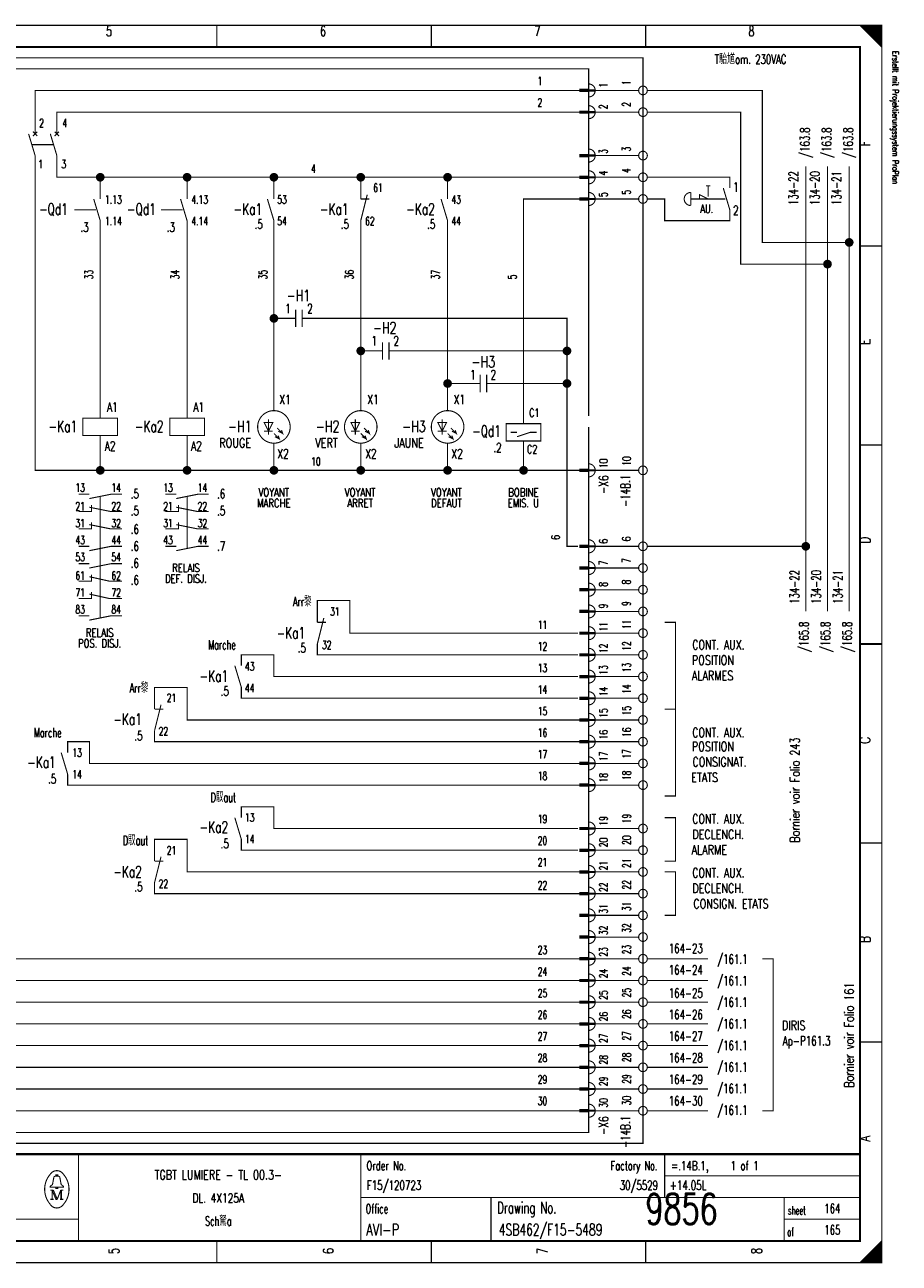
# Model space of a CAD drawing. Header units: centimetres. Extents: x 0 to 491, y -1040 to 69.
# Tile 71 of 181: x 221 to 241, y -640 to -611. Entities that reach past the tile are written whole.
import ezdxf
from ezdxf.enums import TextEntityAlignment as Align

# ---------------------------------------------------------------- set-up
doc = ezdxf.new("R2010")
doc.units = ezdxf.units.CM
doc.header["$MEASUREMENT"] = 0
doc.linetypes.add('GESTRICHELT', pattern=[3.75, 3, -0.75])
doc.layers.get('0').update_dxf_attribs({"color": 9, "linetype": 'CONTINUOUS'})
doc.layers.add('0L', color=7, linetype='CONTINUOUS')
doc.styles.get("Standard").update_dxf_attribs({"font": 'romans.shx', "bigfont": 'TXT.shx'})

# ---------------------------------------------------------------- blocks, each defined once
blk = doc.blocks.new('BCIRCLE_FILLED')
at = {"color": 0, "linetype": 'Continuous', "const_width": 1, "flags": 128}
blk.add_lwpolyline([(0.5, 0, 1), (-0.5, 0, 1)], format="xyb", close=True, dxfattribs=at)

msp = doc.modelspace()

# ---------------------------------------------------------------- linework, layer by layer
at = {"color": 0, "const_width": 0.025, "flags": 128}
for points in [[(200, -625.75), (200, -611.5), (240.5, -611.5), (240.5, -640), (200, -640), (200, -625.75)], [(240, -611.5), (240.5, -612), (240.475, -611.975), (240.475, -611.5), (240.45, -611.5), (240.45, -611.95), (240.425, -611.925), (240.425, -611.5), (240.4, -611.5), (240.4, -611.9), (240.375, -611.875), (240.375, -611.5), (240.35, -611.5), (240.35, -611.85), (240.325, -611.825)], [(240.15, -611.65), (240.15, -611.5), (240.125, -611.5), (240.125, -611.625), (240.1, -611.6), (240.1, -611.5), (240.075, -611.5), (240.075, -611.575), (240.05, -611.55), (240.05, -611.5), (240.025, -611.5), (240.025, -611.525)], [(240.325, -611.825), (240.325, -611.5), (240.3, -611.5), (240.3, -611.8), (240.275, -611.775), (240.275, -611.5), (240.25, -611.5), (240.25, -611.75), (240.225, -611.725), (240.225, -611.5), (240.2, -611.5), (240.2, -611.7), (240.175, -611.675), (240.175, -611.5), (240.15, -611.5)], [(221, -614), (221, -613), (233.55, -613)], [(234.9, -613), (233.9, -613)], [(239.75, -616.5), (237.75, -616.5), (237.75, -613), (235.1, -613)], [(221.5, -614), (221.5, -613.5), (233.55, -613.5)], [(234.9, -613.5), (233.9, -613.5)], [(239.25, -617), (237.25, -617), (237.25, -613.5), (235.1, -613.5)], [(222.5, -621.75), (221, -621.75), (221, -614.5)], [(222.5, -615), (221.5, -615), (221.5, -614.5)], [(234.9, -614.5), (233.9, -614.5)], [(222.5, -615.5), (222.5, -615), (224.5, -615)], [(224.5, -615.5), (224.5, -615), (226.5, -615)], [(226.5, -615.5), (226.5, -615), (228.5, -615)], [(228.5, -615.5), (228.5, -615), (230.5, -615)], [(230.5, -615.5), (230.5, -615), (233.55, -615)], [(234.9, -615), (233.9, -615)], [(238.75, -625), (238.75, -614.75)], [(239.25, -625), (239.25, -614.75)], [(239.75, -625), (239.75, -614.75)], [(232.25, -620.675), (232.25, -615.5), (233.55, -615.5)], [(234.9, -615.5), (233.9, -615.5)], [(236.3, -615.5), (236.3, -615.4), (236.5, -615.5)], [(222.5, -620.55), (222.5, -616)], [(224.5, -620.55), (224.5, -616)], [(226.5, -620.375), (226.5, -616)], [(228.5, -620.375), (228.5, -616)], [(230.5, -620.375), (230.5, -616)], [(226.7, -618.25), (226.5, -618.25)], [(229.45, -619), (233.25, -619), (233.25, -618.25), (227.45, -618.25)], [(228.7, -619), (228.5, -619)], [(231.7, -619.75), (233.25, -619.75), (233.25, -619)], [(233.55, -634.5), (218.75, -634.5), (218.75, -619.25)], [(233.55, -634), (219.25, -634), (219.25, -619.25)], [(233.55, -633.5), (219.75, -633.5), (219.75, -619.25)], [(233.55, -633), (220.25, -633), (220.25, -619.25)], [(230.95, -619.75), (230.5, -619.75)], [(233.5, -623.5), (233.25, -623.5), (233.25, -619.75)], [(226.475, -620.65), (226.275, -620.65), (226.375, -620.85), (226.475, -620.65)], [(228.475, -620.65), (228.275, -620.65), (228.375, -620.85), (228.475, -620.65)], [(230.475, -620.65), (230.275, -620.65), (230.375, -620.85), (230.475, -620.65)], [(232.25, -620.675), (232.65, -620.675), (232.65, -621.075), (231.85, -621.075), (231.85, -620.675), (232.25, -620.675)], [(224.5, -621.75), (222.5, -621.75), (222.5, -620.95)], [(226.5, -621.75), (224.5, -621.75), (224.5, -620.95)], [(226.5, -620.9), (226.625, -621.025), (226.6, -620.95), (226.625, -621.025), (226.525, -620.975)], [(226.575, -620.775), (226.7, -620.9), (226.675, -620.825), (226.7, -620.9), (226.6, -620.85)], [(228.5, -620.9), (228.625, -621.025), (228.6, -620.95), (228.625, -621.025), (228.525, -620.975)], [(228.575, -620.775), (228.7, -620.9), (228.675, -620.825), (228.7, -620.9), (228.6, -620.85)], [(230.5, -620.9), (230.625, -621.025), (230.6, -620.95), (230.625, -621.025), (230.525, -620.975)], [(230.575, -620.775), (230.7, -620.9), (230.675, -620.825), (230.7, -620.9), (230.6, -620.85)], [(232.1, -620.975), (232.4, -620.875), (232.55, -620.875)], [(228.5, -621.75), (226.5, -621.75), (226.5, -621.125)], [(230.5, -621.75), (228.5, -621.75), (228.5, -621.125)], [(232.25, -621.75), (230.5, -621.75), (230.5, -621.125)], [(233.55, -621.75), (232.25, -621.75), (232.25, -621.075)], [(234.9, -621.75), (233.9, -621.75)], [(222.25, -622.4), (222.75, -622.3), (223, -622.3)], [(224.25, -622.4), (224.75, -622.3), (225, -622.3)], [(233.55, -635), (217.25, -635), (217.25, -622.5), (210.3, -622.5)], [(222, -622.7), (222.3, -622.7), (222.3, -622.55)], [(222.25, -622.6), (222.75, -622.7), (223, -622.7)], [(224, -622.7), (224.3, -622.7), (224.3, -622.55)], [(224.25, -622.6), (224.75, -622.7), (225, -622.7)], [(222, -623.1), (222.3, -623.1), (222.3, -622.95)], [(224, -623.1), (224.3, -623.1), (224.3, -622.95)], [(222.25, -623), (222.75, -623.1), (223, -623.1)], [(224.25, -623), (224.75, -623.1), (225, -623.1)], [(222.25, -623.6), (222.75, -623.5), (223, -623.5)], [(224.25, -623.6), (224.75, -623.5), (225, -623.5)], [(234.9, -623.5), (233.9, -623.5)], [(238.75, -623.5), (235.1, -623.5)], [(222.25, -624), (222.75, -623.9), (223, -623.9)], [(234.9, -624), (233.9, -624)], [(222, -624.3), (222.3, -624.3), (222.3, -624.15)], [(222.25, -624.2), (222.7, -624.3), (223, -624.3)], [(233.55, -635.5), (216.75, -635.5), (216.75, -624.5), (210.8, -624.5)], [(222, -624.7), (222.3, -624.7), (222.3, -624.55)], [(222.25, -624.6), (222.7, -624.7), (223, -624.7)], [(234.9, -624.5), (233.9, -624.5)], [(233.5, -625.5), (228.25, -625.5), (228.25, -624.75), (227.5, -624.75), (227.5, -625.25)], [(222.25, -625.2), (222.75, -625.1), (223, -625.1)], [(234.9, -625), (233.9, -625)], [(235.5, -627.25), (235.75, -627.25), (235.75, -625.25), (235.5, -625.25)], [(234.9, -625.5), (233.9, -625.5)], [(233.5, -626), (227.5, -626), (227.5, -625.75)], [(233.5, -626.5), (226.5, -626.5), (226.5, -626), (225.75, -626), (225.75, -626.25)], [(234.9, -626), (233.9, -626)], [(233.55, -636), (216.25, -636), (216.25, -626.5), (211.3, -626.5)], [(234.9, -626.5), (233.9, -626.5)], [(233.55, -627.5), (224.5, -627.5), (224.5, -626.75), (223.75, -626.75), (223.75, -627.25)], [(233.5, -627), (225.75, -627), (225.75, -626.75)], [(234.9, -627), (233.9, -627)], [(235.5, -627.25), (235.75, -627.25), (235.75, -629.25), (235.5, -629.25)], [(234.9, -627.5), (233.9, -627.5)], [(233.55, -628), (223.75, -628), (223.75, -627.75)], [(233.55, -636.5), (215.75, -636.5), (215.75, -628), (212.5, -628)], [(233.55, -628.5), (222.25, -628.5), (222.25, -628), (221.75, -628), (221.75, -628.25)], [(234.9, -628), (233.9, -628)], [(234.9, -628.5), (233.9, -628.5)], [(233.55, -629), (221.75, -629), (221.75, -628.75)], [(234.9, -629), (233.9, -629)], [(233.5, -630), (226.5, -630), (226.5, -629.5), (225.75, -629.5), (225.75, -629.75)], [(235.5, -629.75), (235.75, -629.75), (235.75, -630.75), (235.5, -630.75)], [(234.9, -630), (233.9, -630)], [(233.55, -631), (224.5, -631), (224.5, -630.25), (223.75, -630.25), (223.75, -630.75)], [(233.5, -630.5), (225.75, -630.5), (225.75, -630.25)], [(234.9, -630.5), (233.9, -630.5)], [(233.55, -631.5), (223.75, -631.5), (223.75, -631.25)], [(234.9, -631), (233.9, -631)], [(235.5, -631), (235.75, -631), (235.75, -632), (235.5, -632)], [(234.9, -631.5), (233.9, -631.5)], [(234.9, -632), (233.9, -632)], [(234.9, -632.5), (233.9, -632.5)], [(234.9, -633), (233.9, -633)], [(236.5, -633), (235.1, -633)], [(237.75, -633), (238, -633), (238, -636.5), (237.75, -636.5)], [(234.9, -633.5), (233.9, -633.5)], [(236.5, -633.5), (235.1, -633.5)], [(234.9, -634), (233.9, -634)], [(236.5, -634), (235.1, -634)], [(234.9, -634.5), (233.9, -634.5)], [(236.5, -634.5), (235.1, -634.5)], [(234.9, -635), (233.9, -635)], [(236.5, -635), (235.1, -635)], [(234.9, -635.5), (233.9, -635.5)], [(236.5, -635.5), (235.1, -635.5)], [(234.9, -636), (233.9, -636)], [(236.5, -636), (235.1, -636)], [(234.9, -636.5), (233.9, -636.5)], [(236.5, -636.5), (235.1, -636.5)], [(221.48, -638.26), (221.35, -638.26), (221.35, -638.24), (221.4, -638.2), (221.43, -638.04)], [(221.48, -638.01), (221.48, -637.98), (221.52, -637.98), (221.52, -638.01)], [(221.52, -638.26), (221.65, -638.26), (221.65, -638.24), (221.6, -638.2), (221.57, -638.04)], [(221.39, -638.33), (221.39, -638.54), (221.35, -638.54)], [(221.39, -638.33), (221.48, -638.54), (221.51, -638.54)], [(240.475, -639.525), (240.475, -640), (240.45, -640), (240.45, -639.55), (240.425, -639.575), (240.425, -640), (240.4, -640), (240.4, -639.6), (240.375, -639.625), (240.375, -640), (240.35, -640), (240.35, -639.65), (240.325, -639.675), (240.325, -640), (240.3, -640)], [(240.3, -640), (240.3, -639.7), (240.275, -639.725), (240.275, -640), (240.25, -640), (240.25, -639.75), (240.225, -639.775), (240.225, -640), (240.2, -640), (240.2, -639.8), (240.175, -639.825), (240.175, -640), (240.15, -640), (240.15, -639.85), (240.125, -639.875)], [(240.125, -639.875), (240.125, -640), (240.1, -640), (240.1, -639.9), (240.075, -639.925), (240.075, -640), (240.05, -640), (240.05, -639.95), (240.025, -639.975), (240.025, -640)]]:
    msp.add_lwpolyline(points, dxfattribs=at)
at = {"color": 0, "flags": 128}
for points, const_width in [([(200, -611.5), (240.5, -611.5), (240.5, -640), (200, -640)], 0.025), ([(200.5, -612), (240, -612), (240, -639.5), (200.5, -639.5)], 0.05), ([(200.5, -612), (240, -612), (240, -639.5), (200.5, -639.5)], 0.025), ([(233.75, -613.025), (233.55, -613.025), (233.55, -612.975), (233.75, -612.975)], 0.025), ([(233.75, -613.525), (233.55, -613.525), (233.55, -613.475), (233.75, -613.475)], 0.025), ([(233.75, -614.525), (233.55, -614.525), (233.55, -614.475), (233.75, -614.475)], 0.025), ([(233.75, -615.025), (233.55, -615.025), (233.55, -614.975), (233.75, -614.975)], 0.025), ([(233.75, -615.525), (233.55, -615.525), (233.55, -615.475), (233.75, -615.475)], 0.025), ([(222.1, -620.95), (222.9, -620.95), (222.9, -620.55), (222.1, -620.55)], 0.025), ([(224.1, -620.95), (224.9, -620.95), (224.9, -620.55), (224.1, -620.55)], 0.025), ([(233.75, -621.775), (233.55, -621.775), (233.55, -621.725), (233.75, -621.725)], 0.025), ([(233.75, -623.525), (233.55, -623.525), (233.55, -623.475), (233.75, -623.475)], 0.025), ([(233.75, -624.025), (233.55, -624.025), (233.55, -623.975), (233.75, -623.975)], 0.025), ([(233.75, -624.525), (233.55, -624.525), (233.55, -624.475), (233.75, -624.475)], 0.025), ([(233.75, -625.025), (233.55, -625.025), (233.55, -624.975), (233.75, -624.975)], 0.025), ([(233.75, -625.525), (233.55, -625.525), (233.55, -625.475), (233.75, -625.475)], 0.025), ([(233.75, -626.025), (233.55, -626.025), (233.55, -625.975), (233.75, -625.975)], 0.025), ([(233.75, -626.525), (233.55, -626.525), (233.55, -626.475), (233.75, -626.475)], 0.025), ([(233.75, -627.025), (233.55, -627.025), (233.55, -626.975), (233.75, -626.975)], 0.025), ([(233.75, -627.525), (233.55, -627.525), (233.55, -627.475), (233.75, -627.475)], 0.025), ([(233.75, -628.025), (233.55, -628.025), (233.55, -627.975), (233.75, -627.975)], 0.025), ([(233.75, -628.525), (233.55, -628.525), (233.55, -628.475), (233.75, -628.475)], 0.025), ([(233.75, -629.025), (233.55, -629.025), (233.55, -628.975), (233.75, -628.975)], 0.025), ([(233.75, -630.025), (233.55, -630.025), (233.55, -629.975), (233.75, -629.975)], 0.025), ([(233.75, -630.525), (233.55, -630.525), (233.55, -630.475), (233.75, -630.475)], 0.025), ([(233.75, -631.025), (233.55, -631.025), (233.55, -630.975), (233.75, -630.975)], 0.025), ([(233.75, -631.525), (233.55, -631.525), (233.55, -631.475), (233.75, -631.475)], 0.025), ([(233.75, -632.025), (233.55, -632.025), (233.55, -631.975), (233.75, -631.975)], 0.025), ([(233.75, -632.525), (233.55, -632.525), (233.55, -632.475), (233.75, -632.475)], 0.025), ([(233.75, -633.025), (233.55, -633.025), (233.55, -632.975), (233.75, -632.975)], 0.025), ([(233.75, -633.525), (233.55, -633.525), (233.55, -633.475), (233.75, -633.475)], 0.025), ([(233.75, -634.025), (233.55, -634.025), (233.55, -633.975), (233.75, -633.975)], 0.025), ([(233.75, -634.525), (233.55, -634.525), (233.55, -634.475), (233.75, -634.475)], 0.025), ([(233.75, -635.025), (233.55, -635.025), (233.55, -634.975), (233.75, -634.975)], 0.025), ([(233.75, -635.525), (233.55, -635.525), (233.55, -635.475), (233.75, -635.475)], 0.025), ([(233.75, -636.025), (233.55, -636.025), (233.55, -635.975), (233.75, -635.975)], 0.025), ([(233.75, -636.525), (233.55, -636.525), (233.55, -636.475), (233.75, -636.475)], 0.025), ([(221.48, -638.26), (221.52, -638.26), (221.52, -638.29), (221.48, -638.29)], 0.025)]:
    msp.add_lwpolyline(points, close=True, dxfattribs=dict(at, const_width=const_width))
at = {"color": 0}
for points, const_width in [([(225.188, -611.5), (225.188, -612)], 0.025), ([(230.125, -611.5), (230.125, -612)], 0.025), ([(235.062, -611.5), (235.062, -612)], 0.025), ([(233.55, -613), (233.75, -613)], 0.025), ([(233.55, -613.5), (233.75, -613.5)], 0.025), ([(220.85, -614), (221, -614.5)], 0.025), ([(221.05, -613.95), (220.95, -614.05)], 0.025), ([(220.95, -613.95), (221.05, -614.05)], 0.025), ([(221.35, -614), (221.5, -614.5)], 0.025), ([(221.55, -613.95), (221.45, -614.05)], 0.025), ([(221.45, -613.95), (221.55, -614.05)], 0.025), ([(233.55, -614.5), (233.75, -614.5)], 0.025), ([(233.55, -615), (233.75, -615)], 0.025), ([(236.45, -615.2), (236.55, -615.2)], 0.025), ([(236.85, -615.25), (237, -615.75)], 0.025), ([(222.35, -615.5), (222.5, -616)], 0.025), ([(224.35, -615.5), (224.5, -616)], 0.025), ([(226.35, -615.5), (226.5, -616)], 0.025), ([(228.65, -615.4), (228.5, -616)], 0.025), ([(228.5, -615.5), (228.7, -615.5)], 0.025), ([(230.35, -615.5), (230.5, -616)], 0.025), ([(233.55, -615.5), (233.75, -615.5)], 0.025), ([(236.1, -615.35), (236.1, -615.65)], 0.025), ([(240.5, -616.583), (240, -616.583)], 0.025), ([(227, -618.05), (227, -618.45)], 0.025), ([(227.15, -618.05), (227.15, -618.45)], 0.025), ([(227, -618.25), (226.7, -618.25)], 0.025), ([(227.15, -618.25), (227.45, -618.25)], 0.025), ([(229, -619), (228.7, -619)], 0.025), ([(229, -618.8), (229, -619.2)], 0.025), ([(229.15, -618.8), (229.15, -619.2)], 0.025), ([(229.15, -619), (229.45, -619)], 0.025), ([(231.25, -619.55), (231.25, -619.95)], 0.025), ([(231.4, -619.55), (231.4, -619.95)], 0.025), ([(231.25, -619.75), (230.95, -619.75)], 0.025), ([(231.4, -619.75), (231.7, -619.75)], 0.025), ([(226.375, -620.575), (226.375, -620.925)], 0.025), ([(228.375, -620.575), (228.375, -620.925)], 0.025), ([(230.375, -620.575), (230.375, -620.925)], 0.025), ([(226.275, -620.85), (226.475, -620.85)], 0.025), ([(228.275, -620.85), (228.475, -620.85)], 0.025), ([(230.275, -620.85), (230.475, -620.85)], 0.025), ([(231.95, -620.875), (232.1, -620.875)], 0.025), ([(240.5, -621.167), (240, -621.167)], 0.025), ([(233.55, -621.75), (233.75, -621.75)], 0.025), ([(222, -622.3), (222.25, -622.3)], 0.025), ([(224, -622.3), (224.25, -622.3)], 0.025), ([(222, -623.5), (222.25, -623.5)], 0.025), ([(224, -623.5), (224.25, -623.5)], 0.025), ([(233.55, -623.5), (233.75, -623.5)], 0.025), ([(222, -623.9), (222.25, -623.9)], 0.025), ([(233.55, -624), (233.75, -624)], 0.025), ([(233.55, -624.5), (233.75, -624.5)], 0.025), ([(222, -625.1), (222.25, -625.1)], 0.025), ([(227.65, -625.15), (227.5, -625.75)], 0.025), ([(227.5, -625.25), (227.7, -625.25)], 0.025), ([(233.55, -625), (233.75, -625)], 0.025), ([(233.55, -625.5), (233.75, -625.5)], 0.025), ([(240, -625.75), (240.5, -625.75)], 0.05), ([(240.5, -625.75), (240, -625.75)], 0.025), ([(233.55, -626), (233.75, -626)], 0.025), ([(225.6, -626.25), (225.75, -626.75)], 0.025), ([(233.55, -626.5), (233.75, -626.5)], 0.025), ([(223.9, -627.15), (223.75, -627.75)], 0.025), ([(223.75, -627.25), (223.95, -627.25)], 0.025), ([(233.55, -627), (233.75, -627)], 0.025), ([(233.55, -627.5), (233.75, -627.5)], 0.025), ([(233.55, -628), (233.75, -628)], 0.025), ([(221.6, -628.25), (221.75, -628.75)], 0.025), ([(233.55, -628.5), (233.75, -628.5)], 0.025), ([(233.55, -629), (233.75, -629)], 0.025), ([(225.6, -629.75), (225.75, -630.25)], 0.025), ([(233.55, -630), (233.75, -630)], 0.025), ([(240.5, -630.333), (240, -630.333)], 0.025), ([(223.9, -630.65), (223.75, -631.25)], 0.025), ([(233.55, -630.5), (233.75, -630.5)], 0.025), ([(223.75, -630.75), (223.95, -630.75)], 0.025), ([(233.55, -631), (233.75, -631)], 0.025), ([(233.55, -631.5), (233.75, -631.5)], 0.025), ([(233.55, -632), (233.75, -632)], 0.025), ([(233.55, -632.5), (233.75, -632.5)], 0.025), ([(233.55, -633), (233.75, -633)], 0.025), ([(233.55, -633.5), (233.75, -633.5)], 0.025), ([(233.55, -634), (233.75, -634)], 0.025), ([(233.55, -634.5), (233.75, -634.5)], 0.025), ([(240.5, -634.917), (240, -634.917)], 0.025), ([(233.55, -635), (233.75, -635)], 0.025), ([(233.55, -635.5), (233.75, -635.5)], 0.025), ([(233.55, -636), (233.75, -636)], 0.025), ([(233.55, -636.5), (233.75, -636.5)], 0.025), ([(240, -637.5), (200.5, -637.5)], 0.05), ([(222, -637.5), (222, -639.5)], 0.025), ([(228.5, -637.5), (228.5, -639.5)], 0.025), ([(235.5, -637.5), (235.5, -638.5)], 0.025), ([(221.46, -638.01), (221.55, -638.01)], 0.025), ([(235.5, -638), (240, -638)], 0.025), ([(221.35, -638.33), (221.42, -638.33)], 0.025), ([(221.42, -638.33), (221.51, -638.54)], 0.025), ([(221.51, -638.54), (221.59, -638.33)], 0.025), ([(221.59, -638.54), (221.59, -638.33)], 0.025), ([(221.59, -638.33), (221.65, -638.33)], 0.025), ([(221.61, -638.33), (221.61, -638.54)], 0.025), ([(221.39, -638.54), (221.43, -638.54)], 0.025), ([(221.65, -638.54), (221.57, -638.54)], 0.025), ([(228.5, -638.5), (240, -638.5)], 0.025), ([(231.5, -638.5), (231.5, -639.5)], 0.025), ([(238.25, -638.5), (238.25, -639.5)], 0.025), ([(200.5, -639), (222, -639)], 0.025), ([(238.25, -639), (240, -639)], 0.025), ([(225.188, -640), (225.188, -639.5)], 0.025), ([(230.125, -640), (230.125, -639.5)], 0.025), ([(235.062, -640), (235.062, -639.5)], 0.025), ([(240.5, -639.5), (240, -640)], 0.025)]:
    msp.add_lwpolyline(points, dxfattribs=dict(at, const_width=const_width))
at = {"color": 0, "linetype": 'GESTRICHELT', "const_width": 0.025, "flags": 128}
for points in [[(206.75, -612.25), (235, -612.25), (235, -637.25), (212.5, -637.25), (212.5, -633.5), (206.75, -633.5), (206.75, -612.25)], [(207, -615), (215, -615), (215, -612.5), (233.75, -612.5), (233.75, -617.5)], [(233.75, -620.75), (233.75, -637), (215, -637), (215, -631.75), (207, -631.75), (207, -615)], [(237, -615.25), (237, -615), (235.1, -615)], [(237, -615.75), (237, -616), (235.5, -616), (235.5, -615.5), (235.1, -615.5)]]:
    msp.add_lwpolyline(points, dxfattribs=at)
at = {"color": 0, "const_width": 0.025, "flags": 128}
for points in [[(233.75, -613.15, 1), (233.75, -612.85, 1)], [(233.75, -613.65, 1), (233.75, -613.35, 1)], [(233.75, -614.65, 1), (233.75, -614.35, 1)], [(233.75, -615.15, 1), (233.75, -614.85, 1)], [(233.75, -615.65, 1), (233.75, -615.35, 1)], [(236.1, -615.35, 1), (236.1, -615.65, 1)], [(233.75, -621.9, 1), (233.75, -621.6, 1)], [(233.75, -623.65, 1), (233.75, -623.35, 1)], [(233.75, -624.15, 1), (233.75, -623.85, 1)], [(233.75, -624.65, 1), (233.75, -624.35, 1)], [(233.75, -625.15, 1), (233.75, -624.85, 1)], [(233.75, -625.65, 1), (233.75, -625.35, 1)], [(233.75, -626.15, 1), (233.75, -625.85, 1)], [(233.75, -626.65, 1), (233.75, -626.35, 1)], [(233.75, -627.15, 1), (233.75, -626.85, 1)], [(233.75, -627.65, 1), (233.75, -627.35, 1)], [(233.75, -628.15, 1), (233.75, -627.85, 1)], [(233.75, -628.65, 1), (233.75, -628.35, 1)], [(233.75, -629.15, 1), (233.75, -628.85, 1)], [(233.75, -630.15, 1), (233.75, -629.85, 1)], [(233.75, -630.65, 1), (233.75, -630.35, 1)], [(233.75, -631.15, 1), (233.75, -630.85, 1)], [(233.75, -631.65, 1), (233.75, -631.35, 1)], [(233.75, -632.15, 1), (233.75, -631.85, 1)], [(233.75, -632.65, 1), (233.75, -632.35, 1)], [(233.75, -633.15, 1), (233.75, -632.85, 1)], [(233.75, -633.65, 1), (233.75, -633.35, 1)], [(233.75, -634.15, 1), (233.75, -633.85, 1)], [(233.75, -634.65, 1), (233.75, -634.35, 1)], [(233.75, -635.15, 1), (233.75, -634.85, 1)], [(233.75, -635.65, 1), (233.75, -635.35, 1)], [(233.75, -636.15, 1), (233.75, -635.85, 1)], [(233.75, -636.65, 1), (233.75, -636.35, 1)], [(221.35, -637.961, 0.373815), (221.349, -638.657, 0.373815)], [(221.649, -637.96, 0.530775), (221.351, -637.959, 0.530775)], [(221.46, -638.01, 0.414214), (221.43, -638.04, 0.414214)], [(221.57, -638.04, 0.414214), (221.54, -638.01, 0.414214)], [(221.65, -638.66, 0.378582), (221.646, -637.956, 0.378582)], [(221.35, -638.66, 0.532213), (221.649, -638.661, 0.532213)]]:
    msp.add_lwpolyline(points, format="xyb", dxfattribs=at)
for points in [[(235.1, -613, 1), (234.9, -613, 1)], [(235.1, -613.5, 1), (234.9, -613.5, 1)], [(235.1, -614.5, 1), (234.9, -614.5, 1)], [(235.1, -615, 1), (234.9, -615, 1)], [(235.1, -615.5, 1), (234.9, -615.5, 1)], [(226.875, -620.75, 1), (226.125, -620.75, 1)], [(228.875, -620.75, 1), (228.125, -620.75, 1)], [(230.875, -620.75, 1), (230.125, -620.75, 1)], [(235.1, -621.75, 1), (234.9, -621.75, 1)], [(235.1, -623.5, 1), (234.9, -623.5, 1)], [(235.1, -624, 1), (234.9, -624, 1)], [(235.1, -624.5, 1), (234.9, -624.5, 1)], [(235.1, -625, 1), (234.9, -625, 1)], [(235.1, -625.5, 1), (234.9, -625.5, 1)], [(235.1, -626, 1), (234.9, -626, 1)], [(235.1, -626.5, 1), (234.9, -626.5, 1)], [(235.1, -627, 1), (234.9, -627, 1)], [(235.1, -627.5, 1), (234.9, -627.5, 1)], [(235.1, -628, 1), (234.9, -628, 1)], [(235.1, -628.5, 1), (234.9, -628.5, 1)], [(235.1, -629, 1), (234.9, -629, 1)], [(235.1, -630, 1), (234.9, -630, 1)], [(235.1, -630.5, 1), (234.9, -630.5, 1)], [(235.1, -631, 1), (234.9, -631, 1)], [(235.1, -631.5, 1), (234.9, -631.5, 1)], [(235.1, -632, 1), (234.9, -632, 1)], [(235.1, -632.5, 1), (234.9, -632.5, 1)], [(235.1, -633, 1), (234.9, -633, 1)], [(235.1, -633.5, 1), (234.9, -633.5, 1)], [(235.1, -634, 1), (234.9, -634, 1)], [(235.1, -634.5, 1), (234.9, -634.5, 1)], [(235.1, -635, 1), (234.9, -635, 1)], [(235.1, -635.5, 1), (234.9, -635.5, 1)], [(235.1, -636, 1), (234.9, -636, 1)], [(235.1, -636.5, 1), (234.9, -636.5, 1)]]:
    msp.add_lwpolyline(points, format="xyb", close=True, dxfattribs=at)
at = {"color": 0, "linetype": 'GESTRICHELT', "const_width": 0.025}
for points in [[(220.925, -614.25), (221.425, -614.25)], [(236.5, -615.2), (236.5, -615.45)], [(236.7, -615.5), (236.1, -615.5)], [(236.4, -615.5), (236.9, -615.5)], [(221.9, -615.75), (222.4, -615.75)], [(223.9, -615.75), (224.4, -615.75)], [(233.75, -620.5), (233.75, -617)], [(222.5, -623.55), (222.5, -622.35)], [(224.5, -623.55), (224.5, -622.35)], [(222.5, -625.15), (222.5, -623.1)]]:
    msp.add_lwpolyline(points, dxfattribs=at)
at = {"layer": '0L', "color": 0}
for points in [[(233.895, -612.975), (233.755, -612.975), (233.895, -613.025), (233.755, -613.025)], [(233.895, -613.475), (233.755, -613.475), (233.895, -613.525), (233.755, -613.525)], [(233.895, -614.475), (233.755, -614.475), (233.895, -614.525), (233.755, -614.525)], [(233.895, -614.975), (233.755, -614.975), (233.895, -615.025), (233.755, -615.025)], [(233.895, -615.475), (233.755, -615.475), (233.895, -615.525), (233.755, -615.525)], [(233.895, -621.725), (233.755, -621.725), (233.895, -621.775), (233.755, -621.775)], [(233.895, -623.475), (233.755, -623.475), (233.895, -623.525), (233.755, -623.525)], [(233.895, -623.975), (233.755, -623.975), (233.895, -624.025), (233.755, -624.025)], [(233.895, -624.475), (233.755, -624.475), (233.895, -624.525), (233.755, -624.525)], [(233.895, -624.975), (233.755, -624.975), (233.895, -625.025), (233.755, -625.025)], [(233.895, -625.475), (233.755, -625.475), (233.895, -625.525), (233.755, -625.525)], [(233.895, -625.975), (233.755, -625.975), (233.895, -626.025), (233.755, -626.025)], [(233.895, -626.475), (233.755, -626.475), (233.895, -626.525), (233.755, -626.525)], [(233.895, -626.975), (233.755, -626.975), (233.895, -627.025), (233.755, -627.025)], [(233.895, -627.475), (233.755, -627.475), (233.895, -627.525), (233.755, -627.525)], [(233.895, -627.975), (233.755, -627.975), (233.895, -628.025), (233.755, -628.025)], [(233.895, -628.475), (233.755, -628.475), (233.895, -628.525), (233.755, -628.525)], [(233.895, -628.975), (233.755, -628.975), (233.895, -629.025), (233.755, -629.025)], [(233.895, -629.975), (233.755, -629.975), (233.895, -630.025), (233.755, -630.025)], [(233.895, -630.475), (233.755, -630.475), (233.895, -630.525), (233.755, -630.525)], [(233.895, -630.975), (233.755, -630.975), (233.895, -631.025), (233.755, -631.025)], [(233.895, -631.475), (233.755, -631.475), (233.895, -631.525), (233.755, -631.525)], [(233.895, -631.975), (233.755, -631.975), (233.895, -632.025), (233.755, -632.025)], [(233.895, -632.475), (233.755, -632.475), (233.895, -632.525), (233.755, -632.525)], [(233.895, -632.975), (233.755, -632.975), (233.895, -633.025), (233.755, -633.025)], [(233.895, -633.475), (233.755, -633.475), (233.895, -633.525), (233.755, -633.525)], [(233.895, -633.975), (233.755, -633.975), (233.895, -634.025), (233.755, -634.025)], [(233.895, -634.475), (233.755, -634.475), (233.895, -634.525), (233.755, -634.525)], [(233.895, -634.975), (233.755, -634.975), (233.895, -635.025), (233.755, -635.025)], [(233.895, -635.475), (233.755, -635.475), (233.895, -635.525), (233.755, -635.525)], [(233.895, -635.975), (233.755, -635.975), (233.895, -636.025), (233.755, -636.025)], [(233.895, -636.475), (233.755, -636.475), (233.895, -636.525), (233.755, -636.525)]]:
    msp.add_solid(points, dxfattribs=at)

# ---------------------------------------------------------------- block references
at = {"color": 0, "xscale": 0.1, "yscale": 0.1, "zscale": 0.1}
for p in [(222.5, -615), (224.5, -615), (226.5, -615), (228.5, -615), (230.5, -615), (239.75, -616.5), (239.25, -617), (226.5, -618.25), (228.5, -619), (233.25, -619), (230.5, -619.75), (233.25, -619.75), (222.5, -621.75), (224.5, -621.75), (226.5, -621.75), (228.5, -621.75), (230.5, -621.75), (232.25, -621.75), (238.75, -623.5)]:
    msp.add_blockref('BCIRCLE_FILLED', p, dxfattribs=at)

# ---------------------------------------------------------------- texts
at = {"color": 0}
for s, height, width, p in [('5', 0.238, 0.672, (222.699, -611.514)), ('6', 0.238, 0.672, (227.632, -611.514)), ('7', 0.238, 0.672, (232.566, -611.514)), ('8', 0.238, 0.672, (237.499, -611.514)), ('AU.', 0.1905, 0.738667, (236.47, -615.631)), ('-H1', 0.2619, 0.709333, (227.064, -617.59)), ('-H2', 0.2619, 0.709333, (229.052, -618.336)), ('-H3', 0.2619, 0.709333, (231.323, -619.117)), ('MARCHE', 0.1905, 0.76, (226.497, -622.41)), ('VOYANT', 0.1905, 0.76, (226.497, -622.162)), ('VOYANT', 0.1905, 0.76, (228.484, -622.162)), ('ARRET', 0.1905, 0.76, (228.484, -622.41)), ('VOYANT', 0.1905, 0.76, (230.472, -622.162)), ('DEFAUT', 0.1905, 0.76, (230.472, -622.41)), ('BOBINE', 0.1905, 0.76, (232.246, -622.162)), ('EMIS. U', 0.1905, 0.741714, (232.246, -622.41)), ('RELAIS', 0.1905, 0.76, (224.474, -623.901)), ('DEF. DISJ.', 0.1905, 0.7408, (224.474, -624.149)), ('RELAIS', 0.1905, 0.76, (222.486, -625.392)), ('POS. DISJ.', 0.1905, 0.7408, (222.486, -625.64)), ('TGBT LUMIERE - TL 00.3-', 0.21431, 0.754667, (225.219, -637.87)), ('DL. 4X125A', 0.2143, 0.712, (225.219, -638.403)), ('Sch駑a', 0.2143, 0.626667, (225.219, -638.935))]:
    msp.add_text(s, height=height, dxfattribs=dict(at, width=width)).set_placement(p, align=Align.TOP_CENTER)
for s, height, width, p in [('T駘馗om. 230VAC', 0.21431, 0.669867, (236.652, -612.174)), ('1', 0.191, 0.672, (232.571, -612.685)), ('2', 0.191, 0.672, (232.571, -613.182)), ('1', 0.191, 0.672, (221.071, -614.602)), ('3', 0.191, 0.672, (221.604, -614.602)), ('4', 0.191, 0.672, (227.353, -614.708)), ('1', 0.214, 0.672, (237.078, -615.12)), ('1.13', 0.1905, 0.678, (222.61, -615.418)), ('4.13', 0.1905, 0.678, (224.597, -615.418)), ('53', 0.1905, 0.672, (226.577, -615.418)), ('43', 0.1905, 0.672, (230.588, -615.418)), ('2', 0.214, 0.672, (237.078, -615.653)), ('1.14', 0.1905, 0.678, (222.61, -615.915)), ('4.14', 0.1905, 0.678, (224.597, -615.915)), ('54', 0.1905, 0.672, (226.577, -615.915)), ('62', 0.1905, 0.672, (228.601, -615.915)), ('44', 0.1905, 0.672, (230.588, -615.915)), ('A2', 0.2143, 0.716, (222.604, -621.083)), ('A2', 0.2143, 0.716, (224.591, -621.083)), ('X2', 0.2143, 0.716, (226.579, -621.26)), ('X2', 0.2143, 0.716, (228.602, -621.26)), ('X2', 0.2143, 0.716, (230.589, -621.26)), ('C2', 0.1905, 0.716, (232.328, -621.168)), ('10', 0.1905, 0.672, (227.358, -621.452)), ('13', 0.1905, 0.672, (221.928, -622.055)), ('13', 0.1905, 0.672, (223.951, -622.055)), ('.5', 0.2143, 0.684, (223.203, -622.183)), ('.5', 0.2143, 0.684, (223.203, -622.183)), ('.6', 0.2143, 0.684, (225.191, -622.183)), ('.6', 0.2143, 0.684, (225.191, -622.183)), ('21', 0.1905, 0.672, (221.928, -622.481)), ('.5', 0.2143, 0.684, (223.203, -622.573)), ('.5', 0.2143, 0.684, (223.203, -622.573)), ('21', 0.1905, 0.672, (223.951, -622.481)), ('.5', 0.2143, 0.684, (225.191, -622.573)), ('.5', 0.2143, 0.684, (225.191, -622.573)), ('31', 0.1905, 0.672, (221.928, -622.872)), ('31', 0.1905, 0.672, (223.951, -622.872)), ('43', 0.1905, 0.672, (221.928, -623.262)), ('.6', 0.2143, 0.684, (223.203, -622.999)), ('.6', 0.2143, 0.684, (223.203, -622.999)), ('43', 0.1905, 0.672, (223.951, -623.262)), ('.6', 0.2143, 0.684, (223.203, -623.39)), ('.6', 0.2143, 0.684, (223.203, -623.39)), ('.7', 0.2143, 0.684, (225.191, -623.39)), ('.7', 0.2143, 0.684, (225.191, -623.39)), ('53', 0.1905, 0.672, (221.928, -623.652)), ('.6', 0.2143, 0.684, (223.203, -623.78)), ('.6', 0.2143, 0.684, (223.203, -623.78)), ('61', 0.1905, 0.672, (221.928, -624.078)), ('.6', 0.2143, 0.684, (223.203, -624.171)), ('.6', 0.2143, 0.684, (223.203, -624.171)), ('71', 0.1905, 0.672, (221.928, -624.469)), ('83', 0.1905, 0.672, (221.928, -624.859)), ('11', 0.1905, 0.672, (232.576, -625.214)), ('32', 0.1905, 0.672, (227.607, -625.675)), ('12', 0.1905, 0.672, (232.576, -625.711)), ('CONT. AUX.', 0.2143, 0.7408, (236.135, -625.661)), ('POSITION', 0.2143, 0.76, (236.125, -626.016)), ('43', 0.1905, 0.672, (225.832, -626.172)), ('13', 0.1905, 0.672, (232.576, -626.208)), ('ALARMES', 0.2143, 0.76, (236.125, -626.371)), ('44', 0.1905, 0.672, (225.832, -626.669)), ('14', 0.1905, 0.672, (232.576, -626.705)), ('15', 0.1905, 0.672, (232.576, -627.202)), ('22', 0.1905, 0.672, (223.845, -627.663)), ('16', 0.1905, 0.672, (232.576, -627.699)), ('CONT. AUX.', 0.2143, 0.7408, (236.135, -627.684)), ('POSITION', 0.2143, 0.76, (236.125, -628.004)), ('13', 0.1905, 0.672, (221.857, -628.16)), ('17', 0.1905, 0.672, (232.576, -628.195)), ('CONSIGNAT.', 0.2143, 0.7536, (236.14, -628.359)), ('14', 0.1905, 0.672, (221.857, -628.657)), ('18', 0.1905, 0.672, (232.576, -628.692)), ('ETATS', 0.2143, 0.76, (236.11, -628.714)), ('13', 0.1905, 0.672, (225.832, -629.651)), ('19', 0.1905, 0.672, (232.576, -629.686)), ('CONT. AUX.', 0.2143, 0.7408, (236.135, -629.672)), ('DECLENCH.', 0.2143, 0.752889, (236.137, -630.027)), ('14', 0.1905, 0.672, (225.832, -630.147)), ('20', 0.1905, 0.672, (232.576, -630.183)), ('ALARME', 0.2143, 0.76, (236.119, -630.382)), ('21', 0.1905, 0.672, (232.576, -630.68)), ('CONT. AUX.', 0.2143, 0.7408, (236.135, -630.914)), ('22', 0.1905, 0.672, (223.845, -631.177)), ('22', 0.1905, 0.672, (232.576, -631.212)), ('DECLENCH.', 0.2143, 0.752889, (236.137, -631.269)), ('CONSIGN. ETATS', 0.21431, 0.750857, (236.161, -631.624)), ('23', 0.1905, 0.672, (232.576, -632.703)), ('/161.1', 0.2143, 0.68, (236.708, -632.902)), ('24', 0.1905, 0.672, (232.576, -633.2)), ('/161.1', 0.2143, 0.68, (236.708, -633.399)), ('25', 0.1905, 0.672, (232.576, -633.697)), ('/161.1', 0.2143, 0.68, (236.708, -633.895)), ('26', 0.1905, 0.672, (232.576, -634.194)), ('/161.1', 0.2143, 0.68, (236.708, -634.392)), ('DIRIS', 0.2143, 0.76, (238.199, -634.428)), ('27', 0.1905, 0.672, (232.576, -634.69)), ('/161.1', 0.2143, 0.68, (236.708, -634.889)), ('Ap-P161.3', 0.2143, 0.688889, (238.217, -634.783)), ('28', 0.1905, 0.672, (232.576, -635.187)), ('/161.1', 0.2143, 0.68, (236.708, -635.386)), ('29', 0.1905, 0.672, (232.576, -635.684)), ('/161.1', 0.2143, 0.68, (236.708, -635.883)), ('30', 0.1905, 0.672, (232.576, -636.181)), ('/161.1', 0.2143, 0.68, (236.708, -636.38)), ('Order No.', 0.2143, 0.656889, (228.633, -637.658)), ('=.14B.1,    1 of 1', 0.21431, 0.682222, (235.65, -637.658)), ('Office', 0.2143, 0.626667, (228.615, -638.651)), ('Drawing No.', 0.26194, 0.646545, (231.643, -638.602)), ('sheet', 0.1905, 0.6, (238.338, -638.701)), ('of', 0.1905, 0.6, (238.323, -639.198))]:
    msp.add_text(s, height=height, dxfattribs=dict(at, width=width)).set_placement(p, align=Align.TOP_LEFT)
for s, height, rotation, width, p in [('Erstellt mit Projektierungssystem ProPlan', 0.14288, 270, 0.622634, (240.702, -612.094)), ('1', 0.191, 90, 0.672, (234.771, -612.879)), ('2', 0.191, 90, 0.672, (234.771, -613.376)), ('3', 0.191, 90, 0.672, (234.771, -614.405)), ('4', 0.191, 90, 0.672, (234.771, -614.902)), ('5', 0.191, 90, 0.672, (234.771, -615.399)), ('33', 0.1905, 90, 0.672, (222.389, -617.351)), ('34', 0.1905, 90, 0.672, (224.377, -617.351)), ('35', 0.1905, 90, 0.672, (226.4, -617.351)), ('36', 0.1905, 90, 0.672, (228.388, -617.351)), ('37', 0.1905, 90, 0.672, (230.375, -617.351)), ('5', 0.191, 90, 0.672, (232.145, -617.351)), ('10', 0.1905, 90, 0.672, (234.776, -621.646)), ('6', 0.191, 90, 0.672, (233.139, -623.349)), ('6', 0.191, 90, 0.672, (234.771, -623.385)), ('7', 0.191, 90, 0.672, (234.771, -623.882)), ('8', 0.191, 90, 0.672, (234.771, -624.378)), ('134-22', 0.2143, 90, 0.676, (238.663, -624.827)), ('134-20', 0.2143, 90, 0.676, (239.16, -624.827)), ('134-21', 0.2143, 90, 0.676, (239.657, -624.827)), ('9', 0.191, 90, 0.672, (234.771, -624.875)), ('11', 0.1905, 90, 0.672, (234.776, -625.408)), ('12', 0.1905, 90, 0.672, (234.776, -625.905)), ('13', 0.1905, 90, 0.672, (234.776, -626.401)), ('14', 0.1905, 90, 0.672, (234.776, -626.898)), ('15', 0.1905, 90, 0.672, (234.776, -627.395)), ('16', 0.1905, 90, 0.672, (234.776, -627.892)), ('17', 0.1905, 90, 0.672, (234.776, -628.389)), ('18', 0.1905, 90, 0.672, (234.776, -628.886)), ('19', 0.1905, 90, 0.672, (234.776, -629.88)), ('20', 0.1905, 90, 0.672, (234.776, -630.377)), ('21', 0.1905, 90, 0.672, (234.776, -630.909)), ('22', 0.1905, 90, 0.672, (234.776, -631.406)), ('31', 0.1905, 90, 0.672, (234.776, -631.903)), ('32', 0.1905, 90, 0.672, (234.776, -632.4)), ('23', 0.1905, 90, 0.672, (234.776, -632.896)), ('24', 0.1905, 90, 0.672, (234.776, -633.393)), ('25', 0.1905, 90, 0.672, (234.776, -633.89)), ('26', 0.1905, 90, 0.672, (234.776, -634.387)), ('27', 0.1905, 90, 0.672, (234.776, -634.884)), ('28', 0.1905, 90, 0.672, (234.776, -635.381)), ('29', 0.1905, 90, 0.672, (234.776, -635.878)), ('30', 0.1905, 90, 0.672, (234.776, -636.375))]:
    msp.add_text(s, height=height, rotation=rotation, dxfattribs=dict(at, width=width)).set_placement(p, align=Align.BOTTOM_LEFT)
for s, height, width, p in [('1', 0.191, 0.672, (233.99, -612.934)), ('2', 0.191, 0.672, (233.99, -613.431)), ('/163.8', 0.2143, 0.68, (238.624, -614.552)), ('/163.8', 0.2143, 0.68, (239.121, -614.552)), ('/163.8', 0.2143, 0.68, (239.618, -614.552)), ('3', 0.191, 0.672, (233.99, -614.46)), ('F', 0.238, 0.76, (239.991, -614.283)), ('4', 0.191, 0.672, (233.99, -614.957)), ('5', 0.191, 0.672, (233.99, -615.454)), ('E', 0.238, 0.76, (239.991, -618.861)), ('10', 0.1905, 0.672, (233.995, -621.7)), ('6', 0.191, 0.672, (233.99, -623.439)), ('D', 0.238, 0.76, (239.992, -623.439)), ('7', 0.191, 0.672, (233.99, -623.936)), ('8', 0.191, 0.672, (233.99, -624.433)), ('9', 0.191, 0.672, (233.99, -624.93)), ('11', 0.1905, 0.672, (233.995, -625.463)), ('12', 0.1905, 0.672, (233.995, -625.959)), ('13', 0.1905, 0.672, (233.995, -626.456)), ('14', 0.1905, 0.672, (233.995, -626.953)), ('15', 0.1905, 0.672, (233.995, -627.45)), ('16', 0.1905, 0.672, (233.995, -627.947)), ('C', 0.238, 0.76, (239.992, -628.053)), ('17', 0.1905, 0.672, (233.995, -628.444)), ('Bornier voir Folio 243', 0.21431, 0.76, (238.394, -630.325)), ('18', 0.1905, 0.672, (233.995, -628.941)), ('19', 0.1905, 0.672, (233.995, -629.934)), ('20', 0.1905, 0.672, (233.995, -630.431)), ('21', 0.1905, 0.672, (233.995, -630.964)), ('22', 0.1905, 0.672, (233.995, -631.461)), ('31', 0.1905, 0.672, (233.995, -631.958)), ('32', 0.1905, 0.672, (233.995, -632.454)), ('B', 0.238, 0.76, (239.991, -632.632)), ('23', 0.1905, 0.672, (233.995, -632.951)), ('24', 0.1905, 0.672, (233.995, -633.448)), ('25', 0.1905, 0.672, (233.995, -633.945)), ('Bornier voir Folio 161', 0.21431, 0.76, (239.64, -635.969)), ('26', 0.1905, 0.672, (233.995, -634.442)), ('27', 0.1905, 0.672, (233.995, -634.939)), ('28', 0.1905, 0.672, (233.995, -635.436)), ('29', 0.1905, 0.672, (233.995, -635.933)), ('30', 0.1905, 0.672, (233.995, -636.43)), ('A', 0.238, 0.76, (239.991, -637.21))]:
    msp.add_text(s, height=height, rotation=90, dxfattribs=dict(at, width=width)).set_placement(p, align=Align.TOP_LEFT)
for s, height, width, p in [('2', 0.191, 0.672, (221.093, -613.904)), ('4', 0.191, 0.672, (221.626, -613.904)), ('61', 0.1905, 0.672, (228.787, -615.394)), ('2', 0.214, 0.672, (227.269, -618.194)), ('2', 0.214, 0.672, (229.256, -618.939)), ('2', 0.214, 0.672, (231.492, -619.72)), ('X1', 0.2143, 0.716, (226.628, -620.288)), ('X1', 0.2143, 0.716, (228.651, -620.288)), ('X1', 0.2143, 0.716, (230.639, -620.288)), ('A1', 0.2143, 0.716, (222.653, -620.465)), ('A1', 0.2143, 0.716, (224.641, -620.465)), ('C1', 0.1905, 0.716, (232.378, -620.576)), ('31', 0.1905, 0.672, (227.793, -625.154)), ('21', 0.1905, 0.672, (224.031, -627.142)), ('21', 0.1905, 0.672, (224.031, -630.656)), ('F15/120723', 0.2143, 0.6832, (228.639, -638.389)), ('+14.05L', 0.2143, 0.691429, (235.616, -638.389)), ('9856', 0.7, 0.6928, (235.058, -639.322)), ('164', 0.2143, 0.672, (239.177, -638.921)), ('AVI-P', 0.2619, 0.7472, (228.624, -639.449)), ('4SB462/F15-5489', 0.26194, 0.6928, (231.679, -639.449)), ('165', 0.2143, 0.672, (239.177, -639.418))]:
    msp.add_text(s, height=height, dxfattribs=dict(at, width=width)).set_placement(p, align=Align.BOTTOM_LEFT)
for s, width, p in [('134-22', 0.676, (238.635, -614.858)), ('134-20', 0.676, (239.132, -614.858)), ('134-21', 0.676, (239.629, -614.858)), ('-14B.1', 0.694667, (234.766, -621.849)), ('-14B.1', 0.694667, (234.766, -636.614))]:
    msp.add_text(s, height=0.2143, rotation=90, dxfattribs=dict(at, width=width)).set_placement(p, align=Align.BOTTOM_RIGHT)
for s, height, width, p in [('-Qd1', 0.2619, 0.682, (221.756, -615.603)), ('-Qd1', 0.2619, 0.682, (223.779, -615.603)), ('-Ka1', 0.2619, 0.682, (226.229, -615.603)), ('-Ka1', 0.2619, 0.682, (228.216, -615.603)), ('-Ka2', 0.2619, 0.682, (230.204, -615.603)), ('.3', 0.2143, 0.684, (222.232, -616.043)), ('.3', 0.2143, 0.684, (222.232, -616.043)), ('.3', 0.2143, 0.684, (224.22, -616.043)), ('.3', 0.2143, 0.684, (224.22, -616.043)), ('.5', 0.2143, 0.684, (226.243, -615.972)), ('.5', 0.2143, 0.684, (226.243, -615.972)), ('.5', 0.2143, 0.684, (228.23, -615.972)), ('.5', 0.2143, 0.684, (228.23, -615.972)), ('.5', 0.2143, 0.684, (230.218, -615.972)), ('.5', 0.2143, 0.684, (230.218, -615.972)), ('-Ka1', 0.2619, 0.682, (221.97, -620.607)), ('-Ka2', 0.2619, 0.682, (223.957, -620.607)), ('-H1', 0.2619, 0.709333, (225.985, -620.607)), ('-H2', 0.2619, 0.709333, (228.009, -620.607)), ('-H3', 0.2619, 0.709333, (229.996, -620.607)), ('-Qd1', 0.2619, 0.682, (231.729, -620.714)), ('ROUGE', 0.2143, 0.76, (225.974, -621.012)), ('VERT', 0.2143, 0.76, (227.969, -621.012)), ('JAUNE', 0.2143, 0.76, (229.952, -621.012)), ('.2', 0.2143, 0.684, (231.744, -621.118)), ('.2', 0.2143, 0.684, (231.744, -621.118)), ('14', 0.1905, 0.672, (222.976, -622.055)), ('14', 0.1905, 0.672, (224.963, -622.055)), ('22', 0.1905, 0.672, (222.976, -622.481)), ('22', 0.1905, 0.672, (224.963, -622.481)), ('32', 0.1905, 0.672, (222.976, -622.872)), ('32', 0.1905, 0.672, (224.963, -622.872)), ('44', 0.1905, 0.672, (222.976, -623.262)), ('44', 0.1905, 0.672, (224.963, -623.262)), ('54', 0.1905, 0.672, (222.976, -623.652)), ('62', 0.1905, 0.672, (222.976, -624.078)), ('72', 0.1905, 0.672, (222.976, -624.469)), ('Arr黎', 0.2143, 0.632, (227.369, -624.667)), ('84', 0.1905, 0.672, (222.976, -624.859)), ('-Ka1', 0.2619, 0.682, (227.222, -625.363)), ('Marche', 0.2143, 0.626667, (225.622, -625.661)), ('.5', 0.2143, 0.684, (227.237, -625.732)), ('.5', 0.2143, 0.684, (227.237, -625.732)), ('-Ka1', 0.2619, 0.682, (225.448, -626.357)), ('Arr黎', 0.2143, 0.632, (223.607, -626.655)), ('.5', 0.2143, 0.684, (225.462, -626.726)), ('.5', 0.2143, 0.684, (225.462, -626.726)), ('-Ka1', 0.2619, 0.682, (223.46, -627.351)), ('Marche', 0.2143, 0.626667, (221.611, -627.684)), ('.5', 0.2143, 0.684, (223.474, -627.755)), ('.5', 0.2143, 0.684, (223.474, -627.755)), ('-Ka1', 0.2619, 0.682, (221.473, -628.344)), ('.5', 0.2143, 0.684, (221.487, -628.749)), ('.5', 0.2143, 0.684, (221.487, -628.749)), ('D馭aut', 0.2143, 0.626667, (225.625, -629.175)), ('-Ka2', 0.2619, 0.682, (225.448, -629.835)), ('D馭aut', 0.2143, 0.626667, (223.602, -630.169)), ('.5', 0.2143, 0.684, (225.462, -630.24)), ('.5', 0.2143, 0.684, (225.462, -630.24)), ('-Ka2', 0.2619, 0.682, (223.46, -630.864)), ('.5', 0.2143, 0.684, (223.474, -631.233)), ('.5', 0.2143, 0.684, (223.474, -631.233)), ('164-23', 0.2143, 0.676, (236.378, -632.653)), ('164-24', 0.2143, 0.676, (236.378, -633.15)), ('164-25', 0.2143, 0.676, (236.378, -633.682)), ('164-26', 0.2143, 0.676, (236.378, -634.179)), ('164-27', 0.2143, 0.676, (236.378, -634.676)), ('164-28', 0.2143, 0.676, (236.378, -635.173)), ('164-29', 0.2143, 0.676, (236.378, -635.67)), ('164-30', 0.2143, 0.676, (236.378, -636.167)), ('Factory No.', 0.21431, 0.646545, (235.335, -637.658))]:
    msp.add_text(s, height=height, dxfattribs=dict(at, width=width)).set_placement(p, align=Align.TOP_RIGHT)
for s, height, width, p in [('1', 0.214, 0.672, (226.883, -618.194)), ('1', 0.214, 0.672, (228.871, -618.939)), ('1', 0.214, 0.672, (231.142, -619.72)), ('30/5529', 0.2143, 0.675429, (235.346, -638.389))]:
    msp.add_text(s, height=height, dxfattribs=dict(at, width=width)).set_placement(p, align=Align.BOTTOM_RIGHT)
for s, width, p in [('-X6', 0.709333, (233.985, -621.864)), ('/165.8', 0.68, (238.599, -625.235)), ('/165.8', 0.68, (239.096, -625.235)), ('/165.8', 0.68, (239.593, -625.235)), ('-X6', 0.709333, (233.985, -636.628))]:
    msp.add_text(s, height=0.2143, rotation=90, dxfattribs=dict(at, width=width)).set_placement(p, align=Align.TOP_RIGHT)
at = {"color": 0, "width": 0.672}
for s, p in [('5', (222.699, -639.73)), ('6', (227.632, -639.73)), ('7', (232.566, -639.73)), ('8', (237.499, -639.73))]:
    msp.add_text(s, height=0.238, rotation=90, dxfattribs=at).set_placement(p, align=Align.TOP_CENTER)

doc.saveas('drawing.dxf')
